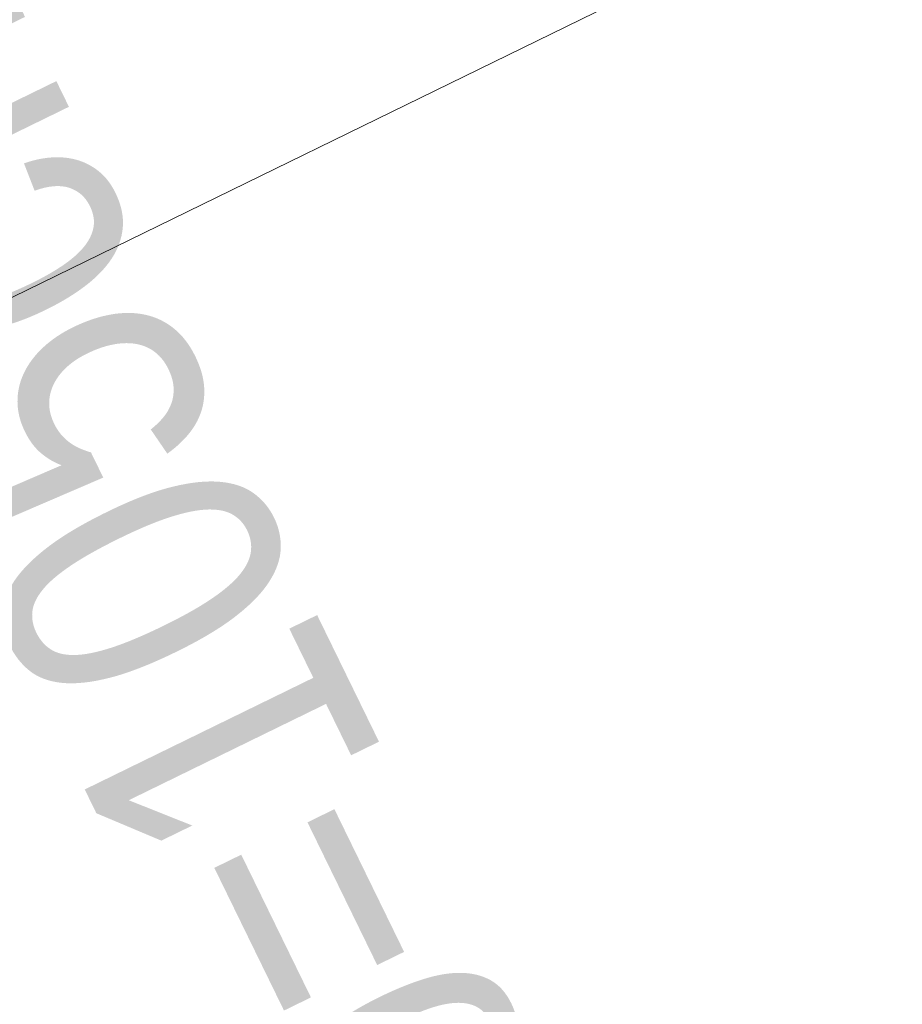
# Model space of a CAD drawing. Extents: x 6414462 to 20492237, y 5756825 to 17376351.
# Tile 75 of 127: x 6497764.026 to 6497764.335, y 5809733.857 to 5809734.202. Entities that reach past the tile are written whole.
import ezdxf

# ---------------------------------------------------------------- set-up
doc = ezdxf.new("R2010")
doc.units = 0
doc.layers.add('A-GLAZ', color=7, linetype='Continuous', lineweight=5)
doc.layers.add('A-GLAZ-IDEN', color=7, linetype='Continuous', lineweight=5)
doc.styles.add('Arial Narrow_1', font='txt', dxfattribs={"height": 1.5})

# ---------------------------------------------------------------- blocks, each defined once
blk = doc.blocks.new('Windows_S9000-Double-Vent-Window-with-Sashbars - O3 Windows_S9000-Double-Vent-Window-with-Sashbars 2-V10-__-00_00 Przyziemie PB')
at = {"layer": 'A-GLAZ'}
blk.add_line((69.00000000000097, -23.35000000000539), (-68.99999999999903, -23.35000000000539), dxfattribs=at)

msp = doc.modelspace()

# ---------------------------------------------------------------- block references
at = {"layer": 'A-GLAZ', "xscale": 0.01, "yscale": 0.01, "zscale": 0.01, "rotation": 26.03236155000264}
msp.add_blockref('Windows_S9000-Double-Vent-Window-with-Sashbars - O3 Windows_S9000-Double-Vent-Window-with-Sashbars 2-V10-__-00_00 Przyziemie PB', (6497763.699531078, 5809734.2066282, 0.09999999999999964), dxfattribs=at)

# ---------------------------------------------------------------- texts
at = {"layer": 'A-GLAZ-IDEN', "insert": (6497764.150944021, 5809733.722705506, 0.09999999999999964), "char_height": 0.09999999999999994, "width": 0.5387339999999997, "attachment_point": 1, "rotation": 116.03236155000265, "style": 'Arial Narrow_1'}
msp.add_mtext('hp=105cm', dxfattribs=at)

doc.saveas('drawing.dxf')
